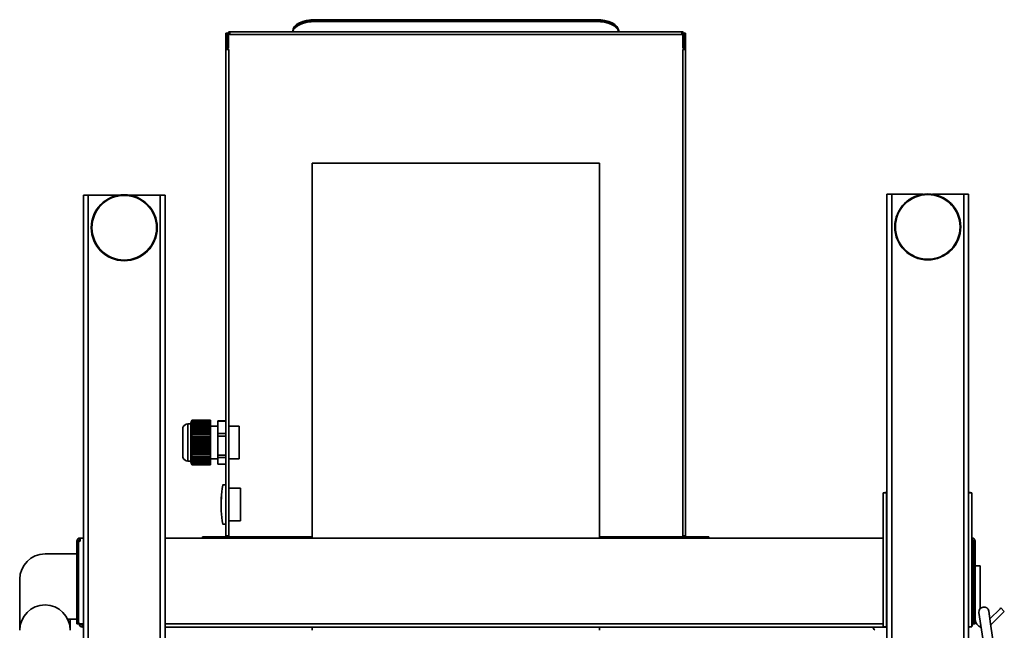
# Model space of a CAD drawing. Header units: millimetres. Extents: x 1096 to 1704, y 683 to 1297.
# Tile 2 of 2: x 1096 to 1699, y 923 to 1297. Entities that reach past the tile are written whole.
import ezdxf

# ---------------------------------------------------------------- set-up
doc = ezdxf.new("R2010")
doc.units = ezdxf.units.MM
doc.header["$LTSCALE"] = 6.666667
doc.layers.add('Krawędzie widoczne(ISO)', color=7, linetype='Continuous', lineweight=35, true_color=0x262659)

msp = doc.modelspace()

# ---------------------------------------------------------------- linework, layer by layer
at = {"layer": 'Krawędzie widoczne(ISO)'}
for p, q in [((1277.5, 1296.77), (1449.5, 1296.77)), ((1277.5, 1296.27), (1449.5, 1296.27)), ((1449.5, 1295.66), (1277.5, 1295.66)), ((1222.8, 1287.5), (1222.8, 1288.5)), ((1223.5, 1288.5), (1222.8, 1288.5)), ((1222.8, 1287.5), (1222.8, 1279.7)), ((1223.5, 1288.5), (1223.5, 1287.5)), ((1223.71, 1288.01), (1223.5, 1288.01)), ((1223.5, 1287.5), (1223.5, 1279.7)), ((1224.41, 1288.01), (1223.71, 1288.01)), ((1223.71, 1287.02), (1223.71, 1288.01)), ((1223.71, 1287.02), (1223.71, 1281.41)), ((1225.11, 1288.01), (1224.41, 1288.01)), ((1224.41, 1288.01), (1224.41, 1287.02)), ((1224.41, 1281.41), (1224.41, 1287.02)), ((1225.11, 1289.41), (1501.89, 1289.41)), ((1225.11, 1287.66), (1225.11, 1289.41)), ((1501.89, 1287.66), (1225.11, 1287.66)), ((1263.7, 1289.87), (1263.7, 1289.43)), ((1263.7, 1289.43), (1263.7, 1289.41)), ((1463.3, 1289.87), (1463.3, 1289.43)), ((1463.3, 1289.43), (1463.3, 1289.41)), ((1501.89, 1289.41), (1501.89, 1287.66)), ((1502.59, 1288.01), (1501.89, 1288.01)), ((1503.29, 1288.01), (1502.59, 1288.01)), ((1502.59, 1287.02), (1502.59, 1288.01)), ((1502.59, 1281.41), (1502.59, 1287.02)), ((1503.5, 1288.01), (1503.29, 1288.01)), ((1503.29, 1288.01), (1503.29, 1287.02)), ((1503.29, 1281.41), (1503.29, 1287.02)), ((1504.2, 1288.5), (1503.5, 1288.5)), ((1503.5, 1287.5), (1503.5, 1288.5)), ((1503.5, 1279.7), (1503.5, 1287.5)), ((1504.2, 1288.5), (1504.2, 1287.5)), ((1504.2, 1279.7), (1504.2, 1287.5)), ((1222.8, 1278.7), (1222.8, 1279.7)), ((1222.8, 1278.5), (1222.8, 1278.7)), ((1222.8, 1278.7), (1223.5, 1278.7)), ((1222.8, 980.81), (1222.8, 1278.5)), ((1222.8, 1278.5), (1224.55, 1278.5)), ((1223.5, 1279.7), (1223.5, 1278.7)), ((1223.5, 1278.7), (1223.5, 1278.5)), ((1223.71, 1279.41), (1223.71, 1281.41)), ((1223.71, 1279.41), (1224.41, 1279.41)), ((1224.41, 1281.41), (1224.41, 1279.41)), ((1224.55, 1278.5), (1224.55, 980.81)), ((1502.45, 1278.5), (1504.2, 1278.5)), ((1502.45, 980.81), (1502.45, 1278.5)), ((1502.59, 1279.41), (1502.59, 1281.41)), ((1502.59, 1279.41), (1503.29, 1279.41)), ((1503.29, 1281.41), (1503.29, 1279.41)), ((1503.5, 1278.7), (1503.5, 1279.7)), ((1503.5, 1278.7), (1504.2, 1278.7)), ((1503.5, 1278.5), (1503.5, 1278.7)), ((1504.2, 1279.7), (1504.2, 1278.7)), ((1504.2, 1278.7), (1504.2, 1278.5)), ((1504.2, 1278.5), (1504.2, 980.81)), ((1451.5, 1208.91), (1275.5, 1208.91)), ((1275.5, 979.41), (1275.5, 1208.91)), ((1451.5, 979.41), (1451.5, 1208.91)), ((1138.5, 1189.41), (1135.5, 1189.41)), ((1135.5, 1184.41), (1135.5, 1189.41)), ((1138.5, 1189.41), (1141.5, 1189.41)), ((1138.5, 1189.41), (1138.5, 1184.41)), ((1141.5, 1189.41), (1157.66, 1189.41)), ((1163.34, 1189.41), (1179.5, 1189.41)), ((1182.5, 1189.41), (1179.5, 1189.41)), ((1185.5, 1189.41), (1182.5, 1189.41)), ((1182.5, 1184.41), (1182.5, 1189.41)), ((1185.5, 1189.41), (1185.5, 1184.41)), ((1627.5, 1184.91), (1627.5, 1189.91)), ((1630.5, 1189.91), (1627.5, 1189.91)), ((1630.5, 1189.91), (1630.5, 1184.91)), ((1630.5, 1189.91), (1633.5, 1189.91)), ((1633.5, 1189.91), (1649.66, 1189.91)), ((1655.34, 1189.91), (1671.5, 1189.91)), ((1674.5, 1189.91), (1671.5, 1189.91)), ((1674.5, 1184.91), (1674.5, 1189.91)), ((1677.5, 1189.91), (1674.5, 1189.91)), ((1677.5, 1189.91), (1677.5, 1184.91)), ((1135.5, 1184.41), (1135.5, 694.41)), ((1138.5, 1184.41), (1138.5, 694.41)), ((1182.5, 694.41), (1182.5, 1184.41)), ((1185.5, 694.41), (1185.5, 1184.41)), ((1627.5, 1184.91), (1627.5, 694.91)), ((1630.5, 1184.91), (1630.5, 694.91)), ((1674.5, 694.91), (1674.5, 1184.91)), ((1677.5, 694.91), (1677.5, 1184.91)), ((1199.39, 1049.41), (1199.39, 1026.41)), ((1201.3, 1049.41), (1199.39, 1049.41)), ((1201.3, 1049.91), (1201.59, 1050.69)), ((1201.3, 1049.91), (1201.3, 1048.81)), ((1201.46, 1049.27), (1213.3, 1049.27)), ((1213.3, 1049.65), (1201.53, 1049.65)), ((1201.6, 1050.03), (1213.3, 1050.03)), ((1201.68, 1050.94), (1201.69, 1050.94)), ((1213.3, 1050.41), (1201.68, 1050.41)), ((1201.77, 1050.79), (1213.3, 1050.79)), ((1213.3, 1051.58), (1201.98, 1051.58)), ((1213.3, 1051.58), (1213.3, 1050.79)), ((1213.3, 1050.79), (1213.3, 1050.41)), ((1213.3, 1050.41), (1213.3, 1050.03)), ((1213.3, 1050.03), (1213.3, 1049.65)), ((1213.3, 1049.65), (1213.3, 1049.27)), ((1213.3, 1049.27), (1213.3, 1048.89)), ((1217.8, 1051.23), (1217.8, 1050.94)), ((1222.8, 1051.23), (1217.8, 1051.23)), ((1217.8, 1050.94), (1217.8, 1043.4)), ((1217.8, 1050.94), (1222.8, 1050.94)), ((1196.3, 1046.51), (1196.3, 1029.31)), ((1201.3, 1048.74), (1201.3, 1048.81)), ((1201.3, 1048.74), (1201.3, 1048.31)), ((1201.3, 1048.08), (1201.3, 1048.31)), ((1201.3, 1048.08), (1201.3, 1047.71)), ((1201.31, 1047.74), (1201.3, 1047.71)), ((1201.3, 1047.36), (1201.3, 1047.71)), ((1201.3, 1047.36), (1201.3, 1047.17)), ((1213.3, 1047.36), (1201.3, 1047.36)), ((1201.3, 1047.36), (1201.3, 1047.36)), ((1201.3, 1047.17), (1201.3, 1046.97)), ((1201.3, 1046.98), (1201.3, 1046.97)), ((1201.3, 1046.98), (1213.3, 1046.98)), ((1201.3, 1046.59), (1201.3, 1046.97)), ((1201.3, 1046.59), (1201.31, 1046.6)), ((1201.3, 1046.59), (1201.3, 1046.1)), ((1201.3, 1045.77), (1201.3, 1046.1)), ((1201.3, 1045.77), (1201.3, 1045.05)), ((1201.3, 1044.91), (1201.3, 1045.05)), ((1201.3, 1044.91), (1201.3, 1039.02)), ((1201.31, 1047.74), (1213.3, 1047.74)), ((1213.3, 1046.6), (1201.31, 1046.6)), ((1213.3, 1048.13), (1201.33, 1048.13)), ((1201.33, 1046.22), (1213.3, 1046.22)), ((1201.37, 1048.51), (1213.3, 1048.51)), ((1213.3, 1045.84), (1201.37, 1045.84)), ((1213.3, 1048.89), (1201.41, 1048.89)), ((1201.41, 1045.45), (1213.3, 1045.45)), ((1213.3, 1045.07), (1201.46, 1045.07)), ((1201.53, 1044.69), (1213.3, 1044.69)), ((1213.3, 1044.31), (1201.6, 1044.31)), ((1201.68, 1043.93), (1213.3, 1043.93)), ((1213.3, 1043.55), (1201.77, 1043.55)), ((1213.3, 1048.89), (1213.3, 1048.51)), ((1213.3, 1048.51), (1213.3, 1048.13)), ((1213.3, 1048.13), (1213.3, 1047.74)), ((1217.8, 1047.91), (1213.3, 1047.91)), ((1213.3, 1047.74), (1213.3, 1047.36)), ((1213.3, 1047.36), (1213.3, 1046.98)), ((1213.3, 1046.98), (1213.3, 1046.6)), ((1213.3, 1046.6), (1213.3, 1046.22)), ((1213.3, 1046.22), (1213.3, 1045.84)), ((1213.3, 1045.84), (1213.3, 1045.45)), ((1213.3, 1045.45), (1213.3, 1045.07)), ((1213.3, 1045.07), (1213.3, 1044.69)), ((1213.3, 1044.69), (1213.3, 1044.31)), ((1213.3, 1044.31), (1213.3, 1043.93)), ((1213.3, 1043.93), (1213.3, 1043.55)), ((1213.3, 1043.55), (1213.3, 1042.77)), ((1217.8, 1043.4), (1217.8, 1041.78)), ((1222.8, 1043.4), (1217.8, 1043.4)), ((1224.55, 1047.91), (1230.8, 1047.91)), ((1230.8, 1047.91), (1230.8, 1027.91)), ((1201.3, 1038.98), (1201.3, 1039.02)), ((1213.3, 1038.98), (1201.3, 1038.98)), ((1201.3, 1038.86), (1201.3, 1038.98)), ((1201.3, 1038.86), (1201.3, 1037.93)), ((1201.3, 1037.79), (1201.3, 1037.93)), ((1213.3, 1037.79), (1201.3, 1037.79)), ((1201.3, 1037.49), (1201.3, 1037.79)), ((1201.3, 1037.49), (1201.3, 1036.81)), ((1213.3, 1037.41), (1201.33, 1037.41)), ((1201.37, 1038), (1213.3, 1038)), ((1213.3, 1040.16), (1201.38, 1040.16)), ((1213.3, 1038.6), (1201.41, 1038.6)), ((1201.46, 1039.19), (1213.3, 1039.19)), ((1213.3, 1039.78), (1201.53, 1039.78)), ((1213.3, 1041.34), (1201.55, 1041.34)), ((1201.6, 1040.37), (1213.3, 1040.37)), ((1213.3, 1040.97), (1201.68, 1040.97)), ((1201.77, 1041.55), (1213.3, 1041.55)), ((1213.3, 1042.77), (1201.98, 1042.77)), ((1213.3, 1042.77), (1213.3, 1041.55)), ((1213.3, 1041.55), (1213.3, 1041.34)), ((1213.3, 1041.34), (1213.3, 1040.97)), ((1213.3, 1040.97), (1213.3, 1040.37)), ((1213.3, 1040.37), (1213.3, 1040.16)), ((1213.3, 1040.16), (1213.3, 1039.78)), ((1213.3, 1039.78), (1213.3, 1039.19)), ((1213.3, 1039.19), (1213.3, 1038.98)), ((1213.3, 1038.98), (1213.3, 1038.6)), ((1213.3, 1038.6), (1213.3, 1038)), ((1213.3, 1038), (1213.3, 1037.79)), ((1213.3, 1037.79), (1213.3, 1037.41)), ((1213.3, 1037.41), (1213.3, 1036.82)), ((1217.8, 1041.78), (1217.8, 1030.09)), ((1217.8, 1041.78), (1222.8, 1041.78)), ((1201.31, 1036.82), (1201.3, 1036.81)), ((1201.3, 1036.61), (1201.3, 1036.81)), ((1201.3, 1036.61), (1201.3, 1036.61)), ((1201.3, 1036.23), (1201.3, 1036.61)), ((1213.3, 1036.61), (1201.3, 1036.61)), ((1201.3, 1036.23), (1201.3, 1035.93)), ((1213.3, 1036.23), (1201.3, 1036.23)), ((1201.3, 1036.23), (1201.3, 1036.23)), ((1201.3, 1035.93), (1201.3, 1035.63)), ((1201.3, 1035.64), (1201.3, 1035.63)), ((1201.3, 1035.64), (1213.3, 1035.64)), ((1201.3, 1035.43), (1201.3, 1035.63)), ((1201.3, 1035.43), (1201.3, 1035.43)), ((1213.3, 1035.43), (1201.3, 1035.43)), ((1201.3, 1035.07), (1201.3, 1035.43)), ((1201.3, 1035.07), (1201.31, 1035.05)), ((1201.3, 1035.07), (1201.3, 1034.41)), ((1201.3, 1034.24), (1201.3, 1034.41)), ((1213.3, 1034.24), (1201.3, 1034.24)), ((1201.3, 1033.99), (1201.3, 1034.24)), ((1201.3, 1033.99), (1201.3, 1033.12)), ((1201.3, 1033.06), (1201.3, 1033.12)), ((1213.3, 1033.06), (1201.3, 1033.06)), ((1201.3, 1032.97), (1201.3, 1033.06)), ((1201.3, 1032.97), (1201.3, 1028.12)), ((1201.31, 1036.82), (1213.3, 1036.82)), ((1213.3, 1035.05), (1201.31, 1035.05)), ((1201.33, 1034.45), (1213.3, 1034.45)), ((1213.3, 1033.86), (1201.37, 1033.86)), ((1213.3, 1031.88), (1201.38, 1031.88)), ((1201.41, 1033.27), (1213.3, 1033.27)), ((1213.3, 1032.68), (1201.46, 1032.68)), ((1201.53, 1032.08), (1213.3, 1032.08)), ((1213.3, 1031.5), (1201.6, 1031.5)), ((1213.3, 1036.82), (1213.3, 1036.61)), ((1213.3, 1036.61), (1213.3, 1036.23)), ((1213.3, 1036.23), (1213.3, 1035.64)), ((1213.3, 1035.64), (1213.3, 1035.43)), ((1213.3, 1035.43), (1213.3, 1035.05)), ((1213.3, 1035.05), (1213.3, 1034.45)), ((1213.3, 1034.45), (1213.3, 1034.24)), ((1213.3, 1034.24), (1213.3, 1033.86)), ((1213.3, 1033.86), (1213.3, 1033.27)), ((1213.3, 1033.27), (1213.3, 1033.06)), ((1213.3, 1033.06), (1213.3, 1032.68)), ((1213.3, 1032.68), (1213.3, 1032.08)), ((1213.3, 1032.08), (1213.3, 1031.88)), ((1213.3, 1031.88), (1213.3, 1031.5)), ((1213.3, 1031.5), (1213.3, 1030.9)), ((1201.3, 1026.41), (1199.39, 1026.41)), ((1201.3, 1028.02), (1201.3, 1028.12)), ((1201.3, 1028.02), (1201.3, 1027.53)), ((1201.3, 1027.31), (1201.3, 1027.53)), ((1201.3, 1027.31), (1201.3, 1027.01)), ((1201.3, 1026.78), (1201.3, 1027.01)), ((1201.31, 1026.99), (1201.3, 1027.01)), ((1201.3, 1026.78), (1201.3, 1026.67)), ((1213.3, 1026.78), (1201.3, 1026.78)), ((1201.3, 1026.78), (1201.3, 1026.78)), ((1201.3, 1026.67), (1201.3, 1026.57)), ((1201.3, 1026.56), (1201.3, 1026.57)), ((1201.3, 1026.39), (1201.3, 1026.57)), ((1201.3, 1026.56), (1213.3, 1026.56)), ((1201.3, 1026.39), (1201.31, 1026.36)), ((1201.3, 1026.39), (1201.3, 1026.22)), ((1201.3, 1026.13), (1201.3, 1026.22)), ((1201.3, 1026.13), (1201.3, 1025.99)), ((1201.3, 1025.97), (1201.3, 1025.99)), ((1201.3, 1025.97), (1201.3, 1025.91)), ((1201.3, 1025.91), (1201.59, 1025.12)), ((1201.31, 1026.99), (1213.3, 1026.99)), ((1213.3, 1026.36), (1201.31, 1026.36)), ((1213.3, 1027.2), (1201.33, 1027.2)), ((1201.33, 1026.14), (1213.3, 1026.14)), ((1201.37, 1027.41), (1213.3, 1027.41)), ((1213.3, 1025.93), (1201.37, 1025.93)), ((1213.3, 1027.62), (1201.41, 1027.62)), ((1201.41, 1025.72), (1213.3, 1025.72)), ((1201.46, 1027.83), (1213.3, 1027.83)), ((1213.3, 1025.51), (1201.46, 1025.51)), ((1213.3, 1028.04), (1201.53, 1028.04)), ((1201.53, 1025.3), (1213.3, 1025.3)), ((1213.3, 1030.69), (1201.55, 1030.69)), ((1201.6, 1028.25), (1213.3, 1028.25)), ((1213.3, 1025.09), (1201.6, 1025.09)), ((1201.68, 1030.9), (1213.3, 1030.9)), ((1213.3, 1028.46), (1201.68, 1028.46)), ((1213.3, 1030.31), (1201.77, 1030.31)), ((1201.77, 1028.67), (1213.3, 1028.67)), ((1213.3, 1029.1), (1201.98, 1029.1)), ((1213.3, 1030.9), (1213.3, 1030.69)), ((1213.3, 1030.69), (1213.3, 1030.31)), ((1213.3, 1030.31), (1213.3, 1029.1)), ((1213.3, 1029.1), (1213.3, 1028.67)), ((1213.3, 1028.67), (1213.3, 1028.46)), ((1213.3, 1028.46), (1213.3, 1028.25)), ((1213.3, 1028.25), (1213.3, 1028.04)), ((1213.3, 1028.04), (1213.3, 1027.83)), ((1217.8, 1027.91), (1213.3, 1027.91)), ((1213.3, 1027.83), (1213.3, 1027.62)), ((1213.3, 1027.62), (1213.3, 1027.41)), ((1213.3, 1027.41), (1213.3, 1027.2)), ((1213.3, 1027.2), (1213.3, 1026.99)), ((1213.3, 1026.99), (1213.3, 1026.78)), ((1213.3, 1026.78), (1213.3, 1026.56)), ((1213.3, 1026.56), (1213.3, 1026.36)), ((1213.3, 1026.36), (1213.3, 1026.14)), ((1213.3, 1026.14), (1213.3, 1025.93)), ((1213.3, 1025.93), (1213.3, 1025.72)), ((1213.3, 1025.72), (1213.3, 1025.51)), ((1213.3, 1025.51), (1213.3, 1025.3)), ((1213.3, 1025.3), (1213.3, 1025.09)), ((1213.3, 1025.09), (1213.3, 1024.88)), ((1217.8, 1030.09), (1217.8, 1028.75)), ((1222.8, 1030.09), (1217.8, 1030.09)), ((1217.8, 1028.75), (1217.8, 1024.59)), ((1217.8, 1028.75), (1222.8, 1028.75)), ((1224.55, 1027.91), (1230.8, 1027.91)), ((1201.68, 1024.88), (1213.3, 1024.88)), ((1213.3, 1024.67), (1201.77, 1024.67)), ((1213.3, 1024.24), (1201.98, 1024.24)), ((1213.3, 1024.88), (1213.3, 1024.67)), ((1213.3, 1024.67), (1213.3, 1024.24)), ((1222.8, 1024.59), (1217.8, 1024.59)), ((1222.8, 1011.91), (1220.89, 1011.91)), ((1231.8, 1009.91), (1224.55, 1009.91)), ((1231.8, 1009.91), (1231.8, 989.91)), ((1625.3, 1001.01), (1625.3, 1007.01)), ((1627.3, 1007.01), (1625.3, 1007.01)), ((1627.5, 1007.2), (1626.3, 1007.2)), ((1627.3, 1007.01), (1627.3, 1001.01)), ((1627.5, 1006.86), (1627.3, 1006.86)), ((1678.5, 1007.2), (1677.5, 1007.2)), ((1679.5, 1007.01), (1677.5, 1007.01)), ((1679.5, 1007.01), (1679.5, 1001.01)), ((1625.3, 1001.01), (1625.3, 931.01)), ((1627.3, 931.01), (1627.3, 1001.01)), ((1679.5, 1001.01), (1679.5, 931.01)), ((1231.8, 989.91), (1224.55, 989.91)), ((1222.8, 987.91), (1220.89, 987.91)), ((1131.5, 976.61), (1131.5, 977.41)), ((1132.5, 977.41), (1131.5, 977.41)), ((1132.5, 977.41), (1132.5, 976.61)), ((1132.5, 977.41), (1133.4, 977.41)), ((1133.4, 977.41), (1133.5, 977.41)), ((1133.5, 979.41), (1135.5, 979.41)), ((1133.5, 977.41), (1133.5, 979.41)), ((1185.5, 979.41), (1625.3, 979.41)), ((1208.5, 980.11), (1208.5, 979.41)), ((1208.5, 980.11), (1220.5, 980.11)), ((1220.5, 980.11), (1221.11, 980.11)), ((1221.11, 980.11), (1222.1, 980.11)), ((1222.1, 979.41), (1222.1, 980.11)), ((1224.55, 980.81), (1222.8, 980.81)), ((1224.2, 980.11), (1224.2, 980.81)), ((1224.2, 980.11), (1226.2, 980.11)), ((1224.2, 980.11), (1224.2, 979.41)), ((1226.2, 980.11), (1275.5, 980.11)), ((1451.5, 980.11), (1500.8, 980.11)), ((1500.8, 980.11), (1502.8, 980.11)), ((1504.2, 980.81), (1502.45, 980.81)), ((1502.8, 980.11), (1502.8, 980.81)), ((1502.8, 979.41), (1502.8, 980.11)), ((1504.9, 980.11), (1504.9, 979.41)), ((1504.9, 980.11), (1505.89, 980.11)), ((1506.5, 980.11), (1505.89, 980.11)), ((1506.5, 980.11), (1518.5, 980.11)), ((1518.5, 979.41), (1518.5, 980.11)), ((1679.5, 977.41), (1679.6, 977.41)), ((1679.6, 977.41), (1680.5, 977.41)), ((1680.5, 976.61), (1680.5, 977.41)), ((1681.5, 977.41), (1680.5, 977.41)), ((1681.5, 977.41), (1681.5, 976.61)), ((1131.5, 976.61), (1131.5, 927.71)), ((1132.5, 927.71), (1132.5, 976.61)), ((1132.6, 927.71), (1132.6, 976.61)), ((1680.4, 976.61), (1680.4, 927.71)), ((1680.5, 976.61), (1680.5, 927.71)), ((1681.5, 927.71), (1681.5, 976.61)), ((1112, 969.66), (1123.5, 969.66)), ((1123.5, 969.66), (1131.5, 969.66)), ((1684.5, 962.41), (1681.5, 962.41)), ((1684.5, 962.41), (1684.5, 960.41)), ((1684.5, 936.08), (1684.5, 960.41)), ((1096.5, 954.16), (1096.5, 922.91)), ((1627.5, 955.01), (1627.3, 955.01)), ((1627.5, 954.66), (1627.3, 954.66)), ((1690.97, 926.83), (1689.8, 934.64)), ((1690.51, 929.89), (1696.76, 936.14)), ((1696.76, 936.14), (1697.25, 936.63)), ((1699.37, 934.5), (1697.25, 936.63)), ((1699.37, 934.5), (1698.89, 934.02)), ((1125.95, 929.66), (1131.5, 929.66)), ((1127.5, 929.65), (1125.96, 929.65)), ((1127.5, 929.65), (1127.5, 922.91)), ((1625.3, 925.01), (1625.3, 931.01)), ((1627.3, 931.01), (1627.3, 925.01)), ((1679.5, 931.01), (1679.5, 925.01)), ((1683.87, 933.75), (1685.04, 925.95)), ((1698.89, 934.02), (1691.31, 926.44)), ((1131.5, 926.91), (1131.5, 927.71)), ((1131.5, 926.91), (1132.5, 926.91)), ((1132.5, 927.71), (1132.5, 926.91)), ((1133, 926.91), (1132.5, 926.91)), ((1133, 926.91), (1133, 927.02)), ((1133, 926.91), (1133.4, 926.91)), ((1135.5, 926.91), (1133.4, 926.91)), ((1135, 924.91), (1135, 926.91)), ((1135.5, 924.91), (1135, 924.91)), ((1625.3, 926.91), (1185.5, 926.91)), ((1627.5, 924.91), (1185.5, 924.91)), ((1275.5, 922.91), (1275.5, 924.91)), ((1451.5, 922.91), (1451.5, 924.91)), ((1625.3, 925.01), (1627.3, 925.01)), ((1627.5, 925.01), (1627.3, 925.01)), ((1677.5, 925.01), (1679.5, 925.01)), ((1678, 924.91), (1677.5, 924.91)), ((1678, 925.01), (1678, 924.91)), ((1679.6, 926.91), (1679.5, 926.91)), ((1679.6, 926.91), (1680, 926.91)), ((1680, 927.02), (1680, 926.91)), ((1680.5, 926.91), (1680, 926.91)), ((1680.5, 926.91), (1680.5, 927.71)), ((1680.5, 926.91), (1681.5, 926.91)), ((1681.5, 927.71), (1681.5, 926.91)), ((1685.04, 925.95), (1688.36, 903.71)), ((1690.97, 926.83), (1694.29, 904.59)), ((1691.31, 926.44), (1690.98, 926.77)), ((1691.07, 926.2), (1691.31, 926.44))]:
    msp.add_line(p, q, dxfattribs=at)
for centre, radius in [((1160.5, 1169.41), 20.2), ((1160.5, 1169.41), 19.8), ((1652.5, 1169.91), 20.2), ((1652.5, 1169.91), 19.8)]:
    msp.add_circle(centre, radius, dxfattribs=at)
for centre, radius, start, end in [((1225.11, 1288.01), 1.4, 90, 180), ((1225.11, 1288.01), 0.7, 90, 180), ((1501.89, 1288.01), 1.4, 0, 90), ((1501.89, 1288.01), 0.7, 0, 90), ((1199.85, 1045.68), 3.75, 96.94213, 151.97576), ((1198.3, 1046.51), 2, 151.97576, 180), ((1198.3, 1029.31), 2, 180, 208.02424), ((1199.85, 1030.13), 3.75, 208.02424, 263.05787), ((1320.02, 997.6), 100.25, 171.84277, 176.49137), ((1220.89, 1011.81), 0.1, 90, 171.84277), ((1320.02, 1002.22), 100.25, 183.50863, 188.15723), ((1220.89, 988.01), 0.1, 188.15723, 270), ((1133.5, 977.41), 2, 90, 180), ((1133.5, 977.41), 1, 90, 180), ((1133.4, 976.61), 0.8, 90, 180), ((1222.1, 980.81), 0.7, 270, 0), ((1222.1, 980.81), 1.4, 270, 0), ((1504.9, 980.81), 1.4, 180, 270), ((1504.9, 980.81), 0.7, 180, 270), ((1679.5, 977.41), 2, 0, 90), ((1679.5, 977.41), 1, 0, 90), ((1679.6, 976.61), 0.8, 0, 90), ((1112, 954.16), 15.5, 90, 180), ((1112, 922.91), 15.5, 0, 180), ((1686.84, 934.2), 3, 8.49434, 188.49434), ((1687, 929.91), 5.5, 180, 251.1301), ((1133.4, 927.71), 0.8, 180, 270), ((1135, 926.91), 2, 180, 270), ((1135, 926.91), 1, 180, 270), ((1518.5, 847.41), 126.5, 36.64377, 37.78123), ((1678, 926.91), 2, 270, 288.19487), ((1678, 926.91), 2, 318.59038, 0), ((1679.6, 927.71), 0.8, 270, 0)]:
    msp.add_arc(centre, radius, start, end, dxfattribs=at)
for centre, major_axis, ratio, start_param, end_param in [((1277.5, 1289.87), (-13.8, 0), 0.5, 4.712389, 6.283185), ((1277.5, 1289.37), (-13.8, 0), 0.5, 4.712389, 6.264061), ((1449.5, 1289.87), (13.8, 0), 0.5, 0, 1.570796), ((1449.5, 1289.37), (13.8, 0), 0.5, 0.019124, 1.570796), ((1277.5, 1288.76), (-13.8, 0), 0.5, 4.712389, 6.18966), ((1449.5, 1288.76), (13.8, 0), 0.5, 0.093525, 1.570796), ((1263.77, 1290.1), (-0.071, -0.693), 0.027404, 5.759554, 6.022773), ((1463.23, 1290.1), (0.071, -0.693), 0.027404, 0.260412, 0.523631), ((1277.14, 1041.78), (-78.4, 0), 0.350619, 6.021734, 6.027184), ((1234.28, 1047.17), (-32.98, 0), 0.635739, 6.274037, 6.283185), ((1234.28, 1047.17), (-32.98, 0), 0.635739, 0.000001, 0.009149), ((1277.14, 1025.47), (-78.4, 0), 0.986358, 6.021734, 6.027184), ((1234.84, 1047.16), (-33.54, 0), 0.635739, 6.237994, 6.255998), ((1234.84, 1047.18), (-33.54, 0), 0.635739, 0.027187, 0.045191), ((1277.14, 1051.48), (-78.4, 0), 0.635739, 0.256001, 0.261451), ((1234.84, 1035.92), (-33.54, 0), 0.986358, 6.237994, 6.255998), ((1234.28, 1035.93), (-32.98, 0), 0.986358, 6.274037, 6.283185), ((1234.28, 1035.93), (-32.98, 0), 0.986358, 0.000001, 0.009149), ((1277.14, 1026.16), (-78.4, 0), 0.350619, 6.021734, 6.027184), ((1234.84, 1035.95), (-33.54, 0), 0.986358, 0.027187, 0.045191), ((1277.14, 1047.61), (-78.4, 0), 0.986358, 0.256001, 0.261451), ((1234.28, 1026.67), (-32.98, 0), 0.350619, 6.274037, 6.283185), ((1234.28, 1026.67), (-32.98, 0), 0.350619, 0.000001, 0.009149), ((1277.14, 1038.61), (-78.4, 0), 0.635739, 0.256001, 0.261451), ((1234.84, 1026.67), (-33.54, 0), 0.350619, 6.237994, 6.255998), ((1234.84, 1026.67), (-33.54, 0), 0.350619, 0.027187, 0.045191), ((1626.3, 1006.22), (-1, 0), 0.984808, 4.712389, 5.352242), ((1678.5, 1006.22), (-1, 0), 0.984808, 4.072536, 4.712389)]:
    msp.add_ellipse(centre, major_axis=major_axis, ratio=ratio, start_param=start_param, end_param=end_param, dxfattribs=at)
for points, weights in [([(1201.46, 1049.27), (1201.38, 1049.04), (1201.3, 1048.81)], [1.00227152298, 1.00131282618, 1]), ([(1201.6, 1050.03), (1201.49, 1049.73), (1201.38, 1049.44)], [1.0034698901, 1.00262710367, 1.0012164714]), ([(1201.38, 1049.44), (1201.45, 1049.55), (1201.53, 1049.65)], [2.64257377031, 2.6197340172, 2.5955942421]), ([(1201.53, 1049.65), (1201.49, 1049.46), (1201.46, 1049.27)], [2.4257172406, 2.43500827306, 2.44291812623]), ([(1201.55, 1050.56), (1201.66, 1050.84), (1201.77, 1051.14)], [1.10667789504, 1.11299129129, 1.11875016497]), ([(1201.68, 1050.94), (1201.61, 1050.74), (1201.55, 1050.56)], [2.47831262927, 2.49767251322, 2.51583023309]), ([(1201.77, 1050.79), (1201.66, 1050.49), (1201.55, 1050.21)], [1.11875016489, 1.11299129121, 1.10667789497]), ([(1201.55, 1050.21), (1201.61, 1050.31), (1201.68, 1050.41)], [2.51583023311, 2.49767251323, 2.47831262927]), ([(1201.59, 1050.69), (1201.59, 1050.71), (1201.6, 1050.72)], [1.00337917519, 1.00342532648, 1.00346989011]), ([(1201.6, 1050.72), (1201.63, 1050.83), (1201.68, 1050.94)], [2.40645676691, 2.39631910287, 2.38492444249]), ([(1201.68, 1050.41), (1201.63, 1050.22), (1201.6, 1050.03)], [2.38492444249, 2.39631910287, 2.40645676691]), ([(1201.77, 1051.14), (1201.86, 1051.36), (1201.98, 1051.58)], [1.03615699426, 1.03443691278, 1.03059895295]), ([(1201.98, 1051.58), (1201.86, 1051.18), (1201.77, 1050.79)], [1.03059895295, 1.03443691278, 1.03615699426]), ([(1201.37, 1048.51), (1201.33, 1048.41), (1201.3, 1048.31)], [1.00107831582, 1.00057122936, 1]), ([(1201.3, 1048.08), (1201.32, 1048.11), (1201.33, 1048.13)], [1, 1.00039185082, 1.00075998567]), ([(1201.33, 1046.22), (1201.32, 1046.16), (1201.3, 1046.1)], [1.00075998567, 1.00039185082, 1]), ([(1201.3, 1045.77), (1201.33, 1045.8), (1201.37, 1045.84)], [1, 1.00057122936, 1.00107831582]), ([(1201.3, 1044.91), (1201.38, 1044.99), (1201.46, 1045.07)], [1, 1.00131282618, 1.00227152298]), ([(1201.41, 1048.89), (1201.39, 1048.7), (1201.37, 1048.51)], [2.45746040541, 2.46421278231, 2.469482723]), ([(1201.37, 1045.84), (1201.39, 1045.65), (1201.41, 1045.45)], [2.469482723, 2.46421278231, 2.45746040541]), ([(1201.53, 1044.69), (1201.45, 1044.39), (1201.38, 1044.1)], [2.5955942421, 2.6197340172, 2.64257377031]), ([(1201.38, 1044.1), (1201.49, 1044.2), (1201.6, 1044.31)], [1.00121647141, 1.00262710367, 1.00346989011]), ([(1201.46, 1045.07), (1201.49, 1044.88), (1201.53, 1044.69)], [2.44291812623, 2.43500827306, 2.4257172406]), ([(1201.68, 1043.93), (1201.61, 1043.63), (1201.55, 1043.34)], [2.47831262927, 2.49767251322, 2.51583023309]), ([(1201.55, 1043.34), (1201.66, 1043.44), (1201.77, 1043.55)], [1.106677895, 1.11299129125, 1.11875016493]), ([(1201.6, 1044.31), (1201.63, 1044.12), (1201.68, 1043.93)], [2.40645676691, 2.39631910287, 2.38492444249]), ([(1201.77, 1043.55), (1201.86, 1043.17), (1201.98, 1042.77)], [1.03615699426, 1.03443691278, 1.03059895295]), ([(1201.46, 1039.19), (1201.38, 1039.1), (1201.3, 1039.02)], [1.00227152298, 1.00131282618, 1]), ([(1201.37, 1038), (1201.33, 1037.97), (1201.3, 1037.93)], [1.00107831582, 1.00057122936, 1]), ([(1201.3, 1037.49), (1201.32, 1037.45), (1201.33, 1037.41)], [1, 1.00039185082, 1.00075998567]), ([(1201.41, 1038.6), (1201.39, 1038.3), (1201.37, 1038)], [2.45746040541, 2.46421278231, 2.469482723]), ([(1201.6, 1040.37), (1201.49, 1040.26), (1201.38, 1040.16)], [1.00346989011, 1.00262710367, 1.00121647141]), ([(1201.38, 1040.16), (1201.45, 1039.97), (1201.53, 1039.78)], [2.64257377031, 2.6197340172, 2.5955942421]), ([(1201.53, 1039.78), (1201.49, 1039.48), (1201.46, 1039.19)], [2.4257172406, 2.43500827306, 2.44291812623]), ([(1201.77, 1041.55), (1201.66, 1041.45), (1201.55, 1041.34)], [1.11875016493, 1.11299129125, 1.106677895]), ([(1201.55, 1041.34), (1201.61, 1041.16), (1201.68, 1040.97)], [2.51583023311, 2.49767251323, 2.47831262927]), ([(1201.68, 1040.97), (1201.63, 1040.66), (1201.6, 1040.37)], [2.38492444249, 2.39631910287, 2.40645676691]), ([(1201.98, 1042.77), (1201.86, 1042.15), (1201.77, 1041.55)], [1.03059895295, 1.03443691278, 1.03615699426]), ([(1201.33, 1034.45), (1201.32, 1034.43), (1201.3, 1034.41)], [1.00075998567, 1.00039185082, 1]), ([(1201.3, 1033.99), (1201.33, 1033.93), (1201.37, 1033.86)], [1, 1.00057122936, 1.00107831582]), ([(1201.3, 1032.97), (1201.38, 1032.83), (1201.46, 1032.68)], [1, 1.00131282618, 1.00227152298]), ([(1201.37, 1033.86), (1201.39, 1033.57), (1201.41, 1033.27)], [2.469482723, 2.46421278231, 2.45746040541]), ([(1201.53, 1032.08), (1201.45, 1031.98), (1201.38, 1031.88)], [2.5955942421, 2.6197340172, 2.64257377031]), ([(1201.38, 1031.88), (1201.49, 1031.69), (1201.6, 1031.5)], [1.00121647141, 1.00262710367, 1.00346989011]), ([(1201.46, 1032.68), (1201.49, 1032.38), (1201.53, 1032.08)], [2.44291812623, 2.43500827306, 2.4257172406]), ([(1201.6, 1031.5), (1201.63, 1031.2), (1201.68, 1030.9)], [2.40645676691, 2.39631910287, 2.38492444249]), ([(1201.46, 1027.83), (1201.38, 1027.98), (1201.3, 1028.12)], [1.00227152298, 1.00131282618, 1]), ([(1201.37, 1027.41), (1201.33, 1027.47), (1201.3, 1027.53)], [1.00107831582, 1.00057122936, 1]), ([(1201.3, 1027.31), (1201.32, 1027.25), (1201.33, 1027.2)], [1, 1.00039185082, 1.00075998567]), ([(1201.33, 1026.14), (1201.32, 1026.18), (1201.3, 1026.22)], [1.00075998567, 1.00039185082, 1]), ([(1201.3, 1026.13), (1201.33, 1026.03), (1201.37, 1025.93)], [1, 1.00057122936, 1.00107831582]), ([(1201.3, 1025.97), (1201.38, 1025.74), (1201.46, 1025.51)], [1, 1.00131282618, 1.00227152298]), ([(1201.41, 1027.62), (1201.39, 1027.51), (1201.37, 1027.41)], [2.45746040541, 2.46421278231, 2.469482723]), ([(1201.37, 1025.93), (1201.39, 1025.83), (1201.41, 1025.72)], [2.469482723, 2.46421278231, 2.45746040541]), ([(1201.38, 1028.63), (1201.45, 1028.34), (1201.53, 1028.04)], [2.64257377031, 2.6197340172, 2.5955942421]), ([(1201.6, 1028.25), (1201.49, 1028.44), (1201.38, 1028.63)], [1.0034698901, 1.00262710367, 1.0012164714]), ([(1201.53, 1025.3), (1201.45, 1025.49), (1201.38, 1025.68)], [2.5955942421, 2.6197340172, 2.64257377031]), ([(1201.38, 1025.68), (1201.49, 1025.39), (1201.6, 1025.09)], [1.00121647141, 1.00262710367, 1.00346989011]), ([(1201.53, 1028.04), (1201.49, 1027.93), (1201.46, 1027.83)], [2.4257172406, 2.43500827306, 2.44291812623]), ([(1201.46, 1025.51), (1201.49, 1025.41), (1201.53, 1025.3)], [2.44291812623, 2.43500827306, 2.4257172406]), ([(1201.68, 1030.9), (1201.61, 1030.79), (1201.55, 1030.69)], [2.47831262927, 2.49767251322, 2.51583023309]), ([(1201.55, 1030.69), (1201.66, 1030.51), (1201.77, 1030.31)], [1.10667789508, 1.11299129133, 1.11875016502]), ([(1201.55, 1029.05), (1201.61, 1028.76), (1201.68, 1028.46)], [2.51583023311, 2.49767251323, 2.47831262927]), ([(1201.77, 1028.67), (1201.66, 1028.86), (1201.55, 1029.05)], [1.11875016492, 1.11299129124, 1.106677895]), ([(1201.68, 1028.46), (1201.63, 1028.35), (1201.6, 1028.25)], [2.38492444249, 2.39631910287, 2.40645676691]), ([(1201.6, 1025.09), (1201.63, 1024.99), (1201.68, 1024.88)], [2.40645676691, 2.39631910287, 2.38492444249]), ([(1201.77, 1030.31), (1201.86, 1029.72), (1201.98, 1029.1)], [1.03615699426, 1.03443691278, 1.03059895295]), ([(1201.98, 1029.1), (1201.86, 1028.88), (1201.77, 1028.67)], [1.03059895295, 1.03443691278, 1.03615699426]), ([(1201.69, 1024.88), (1201.73, 1024.78), (1201.77, 1024.67)], [1.11463345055, 1.11672605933, 1.11875016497]), ([(1201.77, 1024.67), (1201.86, 1024.46), (1201.98, 1024.24)], [1.03615699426, 1.03443691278, 1.03059895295])]:
    msp.add_rational_spline(points, weights, degree=2, dxfattribs=at)
for points, knots in [([(1219.83, 999.91), (1219.83, 1000), (1219.83, 1000.08), (1219.83, 1000.91), (1219.86, 1001.65), (1219.92, 1003.15), (1219.97, 1003.91), (1220.03, 1004.78), (1220.04, 1004.89), (1220.05, 1005)], [-29.2886706, -29.2886706, -29.2886706, -29.2886706, -29.2616133, -29.2616133, -29.0327253, -29.0327253, -28.8038372, -28.8038372, -28.7709558, -28.7709558, -28.7709558, -28.7709558]), ([(1220.05, 1004.47), (1220.04, 1004.36), (1220.03, 1004.25), (1219.97, 1003.38), (1219.92, 1002.63), (1219.86, 1001.13), (1219.83, 1000.38), (1219.83, 998.91), (1219.86, 998.17), (1219.91, 996.97), (1219.93, 996.53), (1219.96, 996.08)], [-29.7522708, -29.7522708, -29.7522708, -29.7522708, -29.7193893, -29.7193893, -29.4905013, -29.4905013, -29.2616133, -29.2616133, -29.0327253, -29.0327253, -28.8976489, -28.8976489, -28.8976489, -28.8976489]), ([(1220.05, 1005), (1220.06, 1005.1), (1220.06, 1005.19), (1220.07, 1005.28), (1220.08, 1005.39), (1220.09, 1005.48), (1220.09, 1005.55), (1220.1, 1005.63), (1220.11, 1005.68), (1220.11, 1005.71), (1220.11, 1005.74), (1220.12, 1005.74), (1220.12, 1005.72), (1220.12, 1005.7), (1220.12, 1005.65), (1220.12, 1005.58), (1220.11, 1005.52), (1220.11, 1005.43), (1220.1, 1005.33), (1220.1, 1005.24), (1220.09, 1005.14), (1220.09, 1005.03), (1220.08, 1004.93), (1220.07, 1004.82), (1220.06, 1004.71), (1220.06, 1004.63), (1220.05, 1004.55), (1220.05, 1004.47)], [-0.3154098, -0.3154098, -0.3154098, -0.3154098, -0.2842825, -0.2842825, -0.2842825, -0.2457509, -0.2457509, -0.2457509, -0.2062726, -0.2062726, -0.2062726, -0.166347, -0.166347, -0.166347, -0.128019, -0.128019, -0.128019, -0.0912116, -0.0912116, -0.0912116, -0.0563469, -0.0563469, -0.0563469, -0.024385, -0.024385, -0.024385, 0, 0, 0, 0])]:
    msp.add_open_spline(points, degree=3, knots=knots, dxfattribs=at)

doc.saveas('drawing.dxf')
